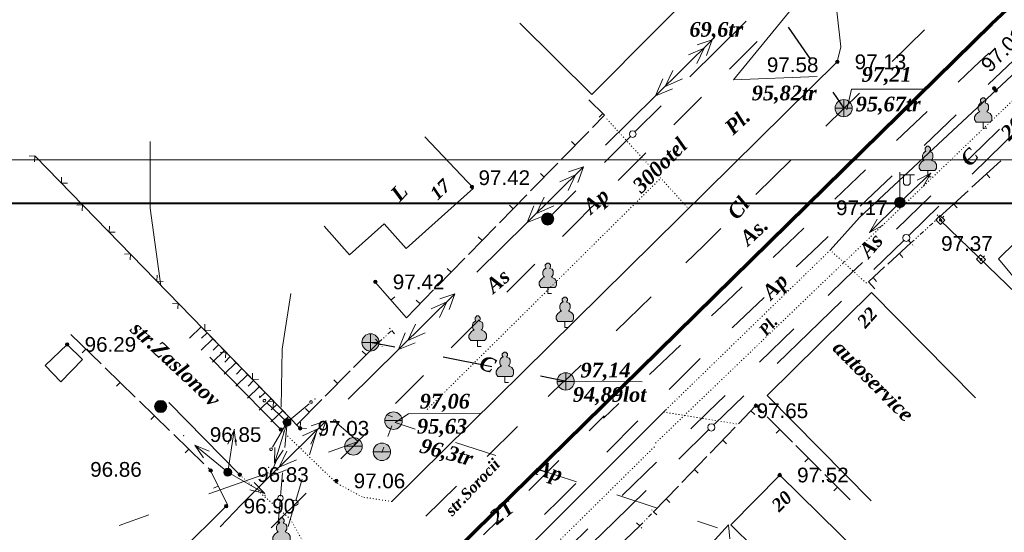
# Model space of a CAD drawing. Header units: millimetres. Extents: x 9396 to 25236, y 15106 to 31102.
# Tile 27 of 256: x 9699 to 9812, y 16078 to 16137. Entities that reach past the tile are written whole.
import ezdxf
from ezdxf.enums import TextEntityAlignment as Align

# ---------------------------------------------------------------- set-up
doc = ezdxf.new("R2010")
doc.units = ezdxf.units.MM
for name, pattern in [('DIVIDE', [1.25, 0.5, -0.25, 0, -0.25, 0, -0.25]), ('DOT', [0.25, 0, -0.25]), ('HIDDEN', [0.375, 0.25, -0.125])]:
    doc.linetypes.add(name, pattern=pattern)
for name, color, linetype, lineweight, true_color in [('1001010', 7, 'Continuous', 9, 0x000000), ('10010212', 7, 'Continuous', 9, 0x000000), ('1060000', 7, 'Continuous', 9, 0x000000), ('1070000', 7, 'DOT', 9, 0x000000), ('2030003', 7, 'Continuous', 9, 0x000000), ('2030012', 7, 'Continuous', 9, 0x000000), ('2030023', 7, 'Continuous', 9, 0x000000), ('21100200', 7, 'HIDDEN', 0, 0x800080), ('3000105', 7, 'DIVIDE', 9, 0x000000), ('3000113', 7, 'Continuous', 9, 0x000000), ('3000130', 7, 'Continuous', 9, 0x000000), ('3000220', 7, 'Continuous', 9, 0x000000), ('3000260', 7, 'Continuous', 9, 0x000000), ('4000210', 7, 'Continuous', 9, 0x000000), ('5010210', 7, 'Continuous', 20, 0x008000), ('5010320', 7, 'Continuous', 20, 0x800000), ('5010420', 7, 'Continuous', 9, 0x000000), ('5010430', 7, 'Continuous', 9, 0x000000), ('6011210', 1, 'Continuous', 9, 0xff0000), ('6011300', 1, 'Continuous', 20, 0xff0000), ('7010120', 7, 'Continuous', 9, 0x000080), ('9010110', 7, 'Continuous', 9, 0x000000), ('9010120', 7, 'Continuous', 20, 0x000000)]:
    doc.layers.add(name, color=color, linetype=linetype, lineweight=lineweight, true_color=true_color)
for name, color, linetype, lineweight in [('sapca', 7, 'Continuous', 40), ('strihovca', 213, 'Continuous', 13), ('Канализация', 1, 'Continuous', 70)]:
    doc.layers.add(name, color=color, linetype=linetype, lineweight=lineweight)
doc.styles.add('1', font='timesbi.ttf', dxfattribs={"height": 0.00127})
doc.styles.add('10', font='timesbi.ttf', dxfattribs={"height": 0.001481})
doc.styles.add('12', font='timesbi.ttf', dxfattribs={"height": 0.001693})
doc.styles.add('13', font='timesbi.ttf', dxfattribs={"height": 0.001693})
doc.styles.add('14', font='timesbi.ttf', dxfattribs={"height": 0.001693})
doc.styles.add('2', font='timesbi.ttf', dxfattribs={"height": 0.001693})
doc.styles.add('3', font='timesbi.ttf', dxfattribs={"height": 0.001693})
doc.styles.add('9', font='timesbi.ttf', dxfattribs={"height": 0.001693})
doc.styles.add('F2', font='arial.ttf', dxfattribs={"height": 0.001693})

# ---------------------------------------------------------------- blocks, each defined once
blk = doc.blocks.new('SYMBOL21100200')
at = {"true_color": 0x800080}
h = blk.add_hatch(color=216, dxfattribs=at)
edge = h.paths.add_edge_path()
edge.add_arc((0, 0), 0.1, 0, 360)
at = {"color": 216, "linetype": 'Continuous', "lineweight": 0, "true_color": 0x800080}
blk.add_circle((0, 0), 0.1, dxfattribs=at)
blk = doc.blocks.new('SYMBOL5010420')
at = {"true_color": 0xffffff}
h = blk.add_hatch(color=7, dxfattribs=at)
edge = h.paths.add_edge_path()
edge.add_arc((0, 0), 0.5, 0, 360)
at = {"color": 18, "linetype": 'Continuous', "lineweight": 9, "true_color": 0x000000, "flags": 128}
blk.add_lwpolyline([(-0.5, 0), (0.5, 0)], dxfattribs=at)
at = {"color": 18, "linetype": 'Continuous', "lineweight": 9, "true_color": 0x000000}
blk.add_circle((0, 0), 0.5, dxfattribs=at)
blk = doc.blocks.new('SYMBOL2030012')
at = {"true_color": 0xffffff}
h = blk.add_hatch(color=7, dxfattribs=at)
edge = h.paths.add_edge_path()
edge.add_arc((0, 0), 0.225, 0, 360)
at = {"true_color": 0x000000}
h = blk.add_hatch(color=18, dxfattribs=at)
edge = h.paths.add_edge_path()
edge.add_arc((0, 0), 0.05, 0, 360)
at = {"color": 18, "linetype": 'Continuous', "lineweight": 0, "true_color": 0x000000}
for radius in [0.225, 0.05]:
    blk.add_circle((0, 0), radius, dxfattribs=at)
blk = doc.blocks.new('SYMBOL5010430')
at = {"true_color": 0xffffff}
h = blk.add_hatch(color=7, dxfattribs=at)
edge = h.paths.add_edge_path()
edge.add_arc((0, 0), 0.495, 0, 360)
at = {"color": 18, "linetype": 'Continuous', "lineweight": 0, "true_color": 0x000000, "flags": 128}
for points in [[(-0.495, 0), (0.495, 0)], [(0, -0.495), (0, 0.495)]]:
    blk.add_lwpolyline(points, dxfattribs=at)
at = {"color": 18, "linetype": 'Continuous', "lineweight": 0, "true_color": 0x000000}
blk.add_circle((0, 0), 0.495, dxfattribs=at)
blk = doc.blocks.new('SYMBOL4000210')
at = {"true_color": 0xffffff}
blk.add_hatch(color=7, dxfattribs=at).paths.add_polyline_path([(0.05, 1.75), (-0.05, 1.75), (-0.15, 1.65), (-0.15, 1.55), (-0.1, 1.45), (-0.15, 1.45), (-0.25, 1.35), (-0.3, 1.25), (-0.3, 1.1), (-0.25, 1), (-0.2, 0.95), (-0.3, 0.9), (-0.35, 0.85), (-0.4, 0.8), (-0.5, 0.65), (-0.5, 0.5), (-0.4, 0.35), (-0.3, 0.35), (-0.1, 0.35), (0, 0.35), (0.15, 0.35), (0.4, 0.35), (0.45, 0.4), (0.5, 0.5), (0.5, 0.7), (0.4, 0.85), (0.2, 0.95), (0.25, 1), (0.3, 1.1), (0.3, 1.3), (0.25, 1.4), (0.1, 1.45), (0.15, 1.55), (0.15, 1.65)])
at = {"color": 18, "linetype": 'Continuous', "lineweight": 0, "true_color": 0x000000, "flags": 128}
blk.add_lwpolyline([(0.05, 1.75), (-0.05, 1.75), (-0.15, 1.65), (-0.15, 1.55), (-0.1, 1.45), (-0.15, 1.45), (-0.25, 1.35), (-0.3, 1.25), (-0.3, 1.1), (-0.25, 1), (-0.2, 0.95), (-0.3, 0.9), (-0.35, 0.85), (-0.4, 0.8), (-0.5, 0.65), (-0.5, 0.5), (-0.4, 0.35), (-0.3, 0.35), (-0.1, 0.35), (0, 0.35), (0.15, 0.35), (0.4, 0.35), (0.45, 0.4), (0.5, 0.5), (0.5, 0.7), (0.4, 0.85), (0.2, 0.95), (0.25, 1), (0.3, 1.1), (0.3, 1.3), (0.25, 1.4), (0.1, 1.45), (0.15, 1.55), (0.15, 1.65), (0.05, 1.75)], close=True, dxfattribs=at)
blk.add_lwpolyline([(0, 0.35), (0, 0), (0.2, 0)], dxfattribs=at)
blk = doc.blocks.new('SYMBOL2030003')
at = {"true_color": 0xffffff}
h = blk.add_hatch(color=7, dxfattribs=at)
edge = h.paths.add_edge_path()
edge.add_arc((0, 0), 0.3, 0, 360)
at = {"true_color": 0x000000}
h = blk.add_hatch(color=18, dxfattribs=at)
edge = h.paths.add_edge_path()
edge.add_arc((0, 0), 0.1, 0, 360)
at = {"color": 18, "linetype": 'Continuous', "lineweight": 0, "true_color": 0x000000, "flags": 128}
for points in [[(0, 0.3), (0, 1.75)], [(0, 1.6), (0.85, 1.6)], [(0.2, 1.6), (0.2, 1.1), (0.3, 1), (0.5, 1), (0.6, 1.1), (0.6, 1.6)]]:
    blk.add_lwpolyline(points, dxfattribs=at)
at = {"color": 18, "linetype": 'Continuous', "lineweight": 0, "true_color": 0x000000}
for radius in [0.3, 0.1]:
    blk.add_circle((0, 0), radius, dxfattribs=at)
blk = doc.blocks.new('SYMBOL2030023')
at = {"true_color": 0xffffff}
h = blk.add_hatch(color=7, dxfattribs=at)
edge = h.paths.add_edge_path()
edge.add_arc((0, 0), 0.35, 0, 360)
at = {"color": 18, "linetype": 'Continuous', "lineweight": 0, "true_color": 0x000000}
blk.add_circle((0, 0), 0.35, dxfattribs=at)

msp = doc.modelspace()

# ---------------------------------------------------------------- linework, layer by layer
at = {"layer": '1001010', "color": 253}
for points in [[(9787.21, 16150.36, 14.36), (9764.95, 16127.91, 14.36), (9756.67, 16136.13, 14.36)], [(9745.75, 16123.07, 10.44), (9751.33, 16117.15, 0), (9743.59, 16110.24, 0), (9741.09, 16113.05, 0), (9737.1, 16109.5, 0), (9734.18, 16112.78, 0)], [(9816.52, 16108.12, 154.65), (9814.25, 16105.9, 154.65), (9811.62, 16109.03, 154.65), (9813.64, 16110.99, 154.65)], [(9808.98, 16093.06, 0), (9797.05, 16105.15, 0), (9785.07, 16093.33, 0), (9797, 16081.24, 0)], [(9703.95, 16094.89, 0), (9702.15, 16096.77, 0), (9704.67, 16099.21, 0)], [(9704.67, 16099.21, 0), (9706.42, 16097.48, 0), (9703.95, 16094.89, 0)], [(9795.64, 16075.23, 1.98), (9786.51, 16084.19, 1.98), (9780.89, 16078.46, 1.98), (9783.61, 16075.8, 1.98), (9780.23, 16072.35, 1.98), (9786.64, 16066.06, 1.98)], [(9780.48, 16072.36, 44.6), (9777.52, 16075.06, 154.65), (9780.62, 16078.46, 154.65), (9780.8, 16076.86, 154.65)]]:
    msp.add_polyline3d(points, dxfattribs=at)
at = {"layer": '10010212', "color": 253}
for p, q in [((9720.07, 16101.24), (9718.71, 16099.91)), ((9720.07, 16101.24), (9718.71, 16099.91)), ((9719.73, 16101.58), (9721.07, 16100.21)), ((9720.74, 16100.55), (9720.09, 16099.92)), ((9721.07, 16100.21), (9722.41, 16098.83)), ((9721.41, 16099.86), (9720.05, 16098.54)), ((9721.41, 16099.86), (9720.05, 16098.54)), ((9722.08, 16099.18), (9721.43, 16098.55)), ((9722.41, 16098.83), (9723.75, 16097.46)), ((9722.74, 16098.49), (9721.38, 16097.16)), ((9722.74, 16098.49), (9721.38, 16097.16)), ((9723.41, 16097.8), (9722.77, 16097.17)), ((9724.08, 16097.11), (9722.72, 16095.79)), ((9724.08, 16097.11), (9722.72, 16095.79)), ((9723.75, 16097.46), (9725.09, 16096.08)), ((9725.42, 16095.74), (9724.06, 16094.41)), ((9725.42, 16095.74), (9724.06, 16094.41)), ((9724.75, 16096.43), (9724.11, 16095.8)), ((9725.09, 16096.08), (9726.43, 16094.71)), ((9726.76, 16094.36), (9725.4, 16093.04)), ((9726.76, 16094.36), (9725.4, 16093.04)), ((9726.09, 16095.05), (9725.45, 16094.42)), ((9726.43, 16094.71), (9727.76, 16093.33)), ((9727.43, 16093.68), (9726.78, 16093.05)), ((9727.76, 16093.33), (9729.1, 16091.96)), ((9728.1, 16092.99), (9726.74, 16091.66)), ((9728.1, 16092.99), (9726.74, 16091.66)), ((9728.77, 16092.3), (9728.12, 16091.67)), ((9729.44, 16091.61), (9728.08, 16090.29)), ((9729.44, 16091.61), (9728.08, 16090.29)), ((9729.1, 16091.96), (9730.44, 16090.58)), ((9730.11, 16090.93), (9729.46, 16090.3))]:
    msp.add_line(p, q, dxfattribs=at)
at = {"layer": '1060000', "color": 253}
for p, q in [((9795.68, 16113.79, 0.95), (9852.98, 16167.32, 3.7)), ((9792.32, 16110.04, 6.44), (9795.68, 16113.79, 0.95)), ((9729.23, 16089.41), (9721.07, 16097.74)), ((9761.69, 16094.94), (9770.71, 16094.9, 3.95)), ((9716.36, 16092.53), (9724.49, 16084.23)), ((9733.77, 16052.01), (9773.38, 16091.64, 1.9))]:
    msp.add_line(p, q, dxfattribs=at)
for points in [[(9741.97, 16081.14, 0), (9793.12, 16131.68, 0), (9793.52, 16133.4, 0), (9793.06, 16137.5, 0), (9791.58, 16141.4, 0), (9790.52, 16143.4, 0), (9787.07, 16150.22, 0)], [(9788.85, 16138.98, 160.16), (9781.21, 16129.61, 160.16), (9790.82, 16129.99, 160.16)], [(9794.23, 16126.16, 34.03), (9794.74, 16128.53, 76.48), (9803.39, 16128.53, 76.48)], [(9715.44, 16105.94, 0), (9714.19, 16114.85, 0), (9714.19, 16122.51, 0)], [(9729.25, 16092, 0), (9729.38, 16098.66, 0), (9730.38, 16105.06, 0)], [(9742.34, 16090.21, 57.37), (9743.86, 16091.22, 57.37), (9752.26, 16091.31, 57.37)]]:
    msp.add_polyline3d(points, dxfattribs=at)
at = {"layer": '1070000', "color": 253}
for p, q in [((9772.25, 16087.86, 50.99), (9817.87, 16131.65, 69.02)), ((9766.64, 16125.12, 28.72), (9776.04, 16114.8, 28.72)), ((9746.02, 16091.73, 64.84), (9772.84, 16118.31, 64.84)), ((9796.46, 16106.24, 2.67), (9792.32, 16110.04, 1.34)), ((9739.16, 16054.92, 138.05), (9772.19, 16087.5))]:
    msp.add_line(p, q, dxfattribs=at)
for points in [[(9792.32, 16110.04, 1.34), (9773.17, 16091.43, 1.9), (9781.77, 16090.03, 1.67)], [(9741.97, 16081.14, 0), (9738.56, 16081.67, 0), (9735.6, 16083.27, 0), (9729.23, 16089.41, 0)], [(9724.49, 16084.23, 0), (9730.31, 16079.13, 0), (9732.09, 16075.95, 0), (9732.89, 16072.18, 0)]]:
    msp.add_polyline3d(points, dxfattribs=at)
at = {"layer": '3000105', "color": 253}
for p, q in [((9801.58, 16110.86, 42.65), (9804.83, 16113.83, 42.65)), ((9805.16, 16113.46, 42.65), (9804.42, 16114.27, 42.65)), ((9801.24, 16111.23, 42.65), (9801.98, 16110.41, 42.65)), ((9742.28, 16100.43, 57.37), (9741.55, 16101.24, 57.37)), ((9740.44, 16099.43, 57.37), (9741.95, 16100.8, 57.37)), ((9740.1, 16099.8, 57.37), (9740.84, 16098.98, 57.37)), ((9770.43, 16078.34, 1.12), (9772.03, 16079.96, 5.34)), ((9772.38, 16079.61, 3.23), (9771.6, 16080.38, 3.23)), ((9770.07, 16078.69, 3.23), (9770.86, 16077.92, 3.23))]:
    msp.add_line(p, q, dxfattribs=at)
at = {"layer": '3000113', "color": 253}
msp.add_line((9706.11, 16063.94), (9723.09, 16080.76), dxfattribs=at)
at = {"layer": '3000130', "color": 253}
for p, q in [((9804.95, 16113.5, 145.65), (9818.99, 16099.89, 27.84)), ((9805.37, 16113.93, 86.75), (9805.19, 16113.75, 86.75)), ((9810.04, 16109.4, 86.75), (9809.87, 16109.22, 86.75))]:
    msp.add_line(p, q, dxfattribs=at)
for points in [[(9804.43, 16113.51, 86.75), (9804.98, 16112.98, 86.75), (9805.47, 16113.49, 86.75), (9804.92, 16114.02, 86.75), (9804.43, 16113.51, 86.75)], [(9804.95, 16113.4, 86.75), (9805, 16113.41, 86.75), (9805.04, 16113.45, 86.75), (9805.05, 16113.5, 86.75), (9805.04, 16113.55, 86.75), (9805, 16113.59, 86.75), (9804.95, 16113.6, 86.75), (9804.9, 16113.59, 86.75), (9804.86, 16113.55, 86.75), (9804.85, 16113.5, 86.75), (9804.86, 16113.45, 86.75), (9804.9, 16113.41, 86.75), (9804.95, 16113.4, 86.75)], [(9809.11, 16108.98, 86.75), (9809.65, 16108.45, 86.75), (9810.14, 16108.96, 86.75), (9809.59, 16109.48, 86.75), (9809.11, 16108.98, 86.75)], [(9809.62, 16108.86, 86.75), (9809.68, 16108.88, 86.75), (9809.71, 16108.92, 86.75), (9809.73, 16108.97, 86.75), (9809.71, 16109.02, 86.75), (9809.68, 16109.06, 86.75), (9809.62, 16109.07, 86.75), (9809.57, 16109.06, 86.75), (9809.53, 16109.02, 86.75), (9809.52, 16108.97, 86.75), (9809.53, 16108.92, 86.75), (9809.57, 16108.88, 86.75), (9809.62, 16108.86, 86.75)]]:
    msp.add_polyline3d(points, close=True, dxfattribs=at)
at = {"layer": '3000220', "color": 253}
for p, q in [((9766.2, 16125.73, 28.72), (9765.78, 16125.3, 28.72)), ((9761.44, 16120.49, 28.72), (9764.58, 16123.69, 28.72)), ((9763.01, 16122.09, 28.72), (9762.58, 16122.51, 28.72)), ((9811.9, 16120.3, 2.67), (9808.59, 16117.27, 2.67)), ((9757.88, 16116.84, 28.72), (9761.02, 16120.05, 28.72)), ((9759.45, 16118.44, 28.72), (9759.02, 16118.86, 28.72)), ((9810.25, 16118.79, 2.67), (9810.65, 16118.34, 2.67)), ((9754.32, 16113.19, 28.72), (9757.45, 16116.4, 28.72)), ((9808.14, 16116.86, 2.67), (9804.83, 16113.83, 2.67)), ((9755.89, 16114.8, 28.72), (9755.46, 16115.22, 28.72)), ((9806.48, 16115.34, 2.67), (9806.89, 16114.9, 2.67)), ((9750.75, 16109.54, 28.72), (9753.89, 16112.75, 28.72)), ((9752.32, 16111.15, 28.72), (9751.89, 16111.57, 28.72)), ((9801.58, 16110.86, 2.67), (9798.92, 16108.43, 2.67)), ((9747.19, 16105.9, 28.72), (9750.33, 16109.11, 28.72)), ((9800.25, 16109.65, 2.67), (9800.66, 16109.2, 2.67)), ((9748.76, 16107.5, 28.72), (9748.33, 16107.92, 28.72)), ((9797.23, 16106.89, 2.67), (9797.64, 16106.44, 2.67)), ((9740.07, 16106.31, 28.72), (9743.63, 16102.25, 28.72)), ((9741.85, 16104.28, 28.72), (9742.3, 16104.68, 28.72)), ((9743.63, 16102.25, 28.72), (9746.76, 16105.46, 28.72)), ((9745.2, 16103.86, 28.72), (9744.77, 16104.28, 28.72)), ((9708.56, 16096.98), (9705.1, 16100.35)), ((9737.56, 16096.54, 57.37), (9740.43, 16099.43, 57.37)), ((9706.83, 16098.67), (9706.41, 16098.24)), ((9739, 16097.99, 57.37), (9738.57, 16098.41, 57.37)), ((9712.5, 16093.15), (9709.03, 16096.52)), ((9734.3, 16093.26, 57.37), (9737.17, 16096.15, 57.37)), ((9710.77, 16094.83), (9710.35, 16094.4)), ((9735.74, 16094.7, 57.37), (9735.31, 16095.12, 57.37)), ((9716.44, 16089.31), (9712.97, 16092.69)), ((9731.04, 16089.97, 57.37), (9733.91, 16092.86, 57.37)), ((9714.7, 16091), (9714.29, 16090.57)), ((9732.47, 16091.42, 57.37), (9732.05, 16091.84, 57.37)), ((9783.21, 16091.58, 7.67), (9783.65, 16091.16, 7.67)), ((9787.98, 16087.97, 7.67), (9785.06, 16090.89, 7.67)), ((9720.37, 16085.48), (9716.91, 16088.85)), ((9781.39, 16089.68, 7.67), (9778.53, 16086.71, 7.67)), ((9786.52, 16089.43, 7.67), (9786.09, 16089.01, 7.67)), ((9779.96, 16088.2, 7.67), (9780.39, 16087.78, 7.67)), ((9791.29, 16084.66, 7.67), (9788.38, 16087.58, 7.67)), ((9718.64, 16087.17), (9718.22, 16086.74)), ((9778.14, 16086.31, 7.67), (9775.28, 16083.34, 7.67)), ((9789.83, 16086.12, 7.67), (9789.41, 16085.69, 7.67)), ((9776.71, 16084.82, 7.67), (9777.14, 16084.41, 7.67)), ((9794.61, 16081.35, 7.67), (9791.69, 16084.26, 7.67)), ((9722.03, 16082.93), (9721.49, 16082.67)), ((9774.89, 16082.93, 7.67), (9772.02, 16079.96, 7.67)), ((9793.15, 16082.8, 7.67), (9792.73, 16082.38, 7.67)), ((9773.46, 16081.45, 7.67), (9773.89, 16081.03, 7.67)), ((9770.43, 16078.34, 5.34), (9766.65, 16074.75, 5.34))]:
    msp.add_line(p, q, dxfattribs=at)
for points in [[(9765.01, 16124.13, 28.72), (9766.39, 16125.55, 28.72), (9764.59, 16127.3, 28.72)], [(9798.56, 16108.1, 2.67), (9796.71, 16106.41, 2.67), (9797.45, 16105.6, 2.67)], [(9784.66, 16091.29, 7.67), (9783.78, 16092.17, 7.67), (9781.78, 16090.09, 7.67)], [(9723.09, 16080.76, 0), (9721.15, 16084.72, 0), (9720.85, 16085.02, 0)]]:
    msp.add_polyline3d(points, dxfattribs=at)
at = {"layer": '3000260', "color": 253}
msp.add_line((9731.45, 16089.55), (9701, 16120.82), dxfattribs=at)
for points in [[(9700.92, 16120.19, 0), (9700.96, 16120.87, 0), (9700.3, 16120.83, 0)], [(9704.72, 16117.72, 0), (9704.01, 16117.73, 0), (9704.03, 16118.43, 0)], [(9706.4, 16114.56, 0), (9706.44, 16115.23, 0), (9705.78, 16115.19, 0)], [(9710.2, 16112.09, 0), (9709.5, 16112.1, 0), (9709.52, 16112.79, 0)], [(9711.89, 16108.92, 0), (9711.93, 16109.6, 0), (9711.27, 16109.56, 0)], [(9715.69, 16106.45, 0), (9714.98, 16106.46, 0), (9715, 16107.16, 0)], [(9717.37, 16103.29, 0), (9717.42, 16103.96, 0), (9716.76, 16103.92, 0)], [(9721.17, 16100.82, 0), (9720.47, 16100.83, 0), (9720.49, 16101.52, 0)], [(9722.86, 16097.65, 0), (9722.9, 16098.33, 0), (9722.24, 16098.29, 0)], [(9726.66, 16095.18, 0), (9725.95, 16095.19, 0), (9725.97, 16095.89, 0)], [(9728.34, 16092.02, 0), (9728.39, 16092.69, 0), (9727.73, 16092.65, 0)], [(9732.15, 16089.55, 0), (9731.44, 16089.56, 0), (9731.46, 16090.25, 0)]]:
    msp.add_polyline3d(points, dxfattribs=at)
at = {"layer": '5010210'}
for p, q in [((9780.74, 16130.83, 68.21), (9783.93, 16134.03, 68.21)), ((9810.45, 16129.06, 69.38), (9814.12, 16132.55, 69.38)), ((9777.54, 16127.63, 68.21), (9775.94, 16126.03, 68.21)), ((9775.94, 16126.03, 68.21), (9774.35, 16124.43, 68.21)), ((9806.77, 16125.57, 69.38), (9804.93, 16123.82, 69.38)), ((9804.93, 16123.82, 69.38), (9803.1, 16122.07, 69.38)), ((9767.96, 16118.03, 68.21), (9771.15, 16121.23, 68.21)), ((9795.75, 16115.09, 69.38), (9799.42, 16118.58, 69.38)), ((9764.76, 16114.83, 68.21), (9763.17, 16113.22, 68.21)), ((9763.17, 16113.22, 68.21), (9761.57, 16111.62, 68.21)), ((9792.07, 16111.59, 69.38), (9790.23, 16109.85, 69.38)), ((9790.23, 16109.85, 69.38), (9788.4, 16108.1, 69.38)), ((9755.18, 16105.22, 68.21), (9758.37, 16108.42, 68.21)), ((9781.05, 16101.11, 69.38), (9784.72, 16104.61, 69.38)), ((9751.99, 16102.02, 68.21), (9750.39, 16100.42, 68.21)), ((9750.39, 16100.42, 68.21), (9748.79, 16098.82, 68.21)), ((9777.39, 16097.6, 69.38), (9775.6, 16095.81, 69.38)), ((9742.4, 16092.42, 68.21), (9745.6, 16095.62, 68.21)), ((9775.6, 16095.81, 69.38), (9773.81, 16094.01, 69.38)), ((9741.43, 16091.11, 63.15), (9742.04, 16090.88, 63.15)), ((9741.5, 16088.61, 63.15), (9741.96, 16089.84, 63.15)), ((9744.65, 16089.45, 63.15), (9742.34, 16090.21, 63.15)), ((9766.65, 16086.82, 69.38), (9770.23, 16090.42, 69.38)), ((9739.21, 16089.21, 68.21), (9737.61, 16087.61, 68.21)), ((9734.68, 16086.83), (9738.11, 16088.03)), ((9738.11, 16088.03), (9736.11, 16086.05)), ((9749.28, 16087.94, 63.15), (9753.91, 16086.43, 63.15)), ((9741.04, 16087.39, 63.15), (9740.82, 16086.78, 63.15)), ((9727.81, 16084.43), (9720.94, 16082.02)), ((9760.85, 16084.17, 63.15), (9758.54, 16084.92, 63.15)), ((9763.16, 16083.41, 63.15), (9760.85, 16084.17, 63.15)), ((9763.08, 16083.23, 69.38), (9761.29, 16081.43, 69.38)), ((9728.1, 16078.12), (9732.11, 16082.09)), ((9767.79, 16081.9, 63.15), (9772.42, 16080.39, 63.15)), ((9761.29, 16081.43, 69.38), (9759.5, 16079.64, 69.38)), ((9710.64, 16078.41), (9714.07, 16079.61)), ((9779.36, 16078.13, 63.15), (9777.05, 16078.89, 63.15))]:
    msp.add_line(p, q, dxfattribs=at)
at = {"layer": '5010320', "lineweight": 30}
for p, q in [((9790.07, 16131.93, 97.68), (9787.53, 16135.65, 97.68)), ((9803.15, 16135.37, 195.36), (9799.41, 16131.72, 195.36)), ((9792.6, 16128.21, 97.68), (9793.86, 16126.36, 97.68)), ((9793.81, 16126.24, 195.36), (9795.68, 16128.07, 195.36)), ((9791.8, 16124.28, 195.36), (9793.81, 16126.24, 195.36)), ((9811.76, 16123.95, 51.46), (9809.79, 16122.03, 51.46)), ((9809.79, 16122.03, 51.46), (9807.82, 16120.12, 51.46)), ((9787.79, 16120.36, 195.36), (9783.77, 16116.44, 195.36)), ((9799.94, 16112.46, 51.46), (9803.88, 16116.29, 51.46)), ((9777.75, 16110.55, 195.36), (9779.76, 16112.52, 195.36)), ((9775.74, 16108.59, 195.36), (9777.75, 16110.55, 195.36)), ((9796, 16108.63, 51.46), (9794.03, 16106.72, 51.46)), ((9794.03, 16106.72, 51.46), (9792.06, 16104.81, 51.46)), ((9771.73, 16104.67, 195.36), (9767.71, 16100.75, 195.36)), ((9784.18, 16097.15, 51.46), (9788.12, 16100.98, 51.46)), ((9742.3, 16098.87, 195.36), (9739.51, 16099.43, 195.36)), ((9747.87, 16097.76, 195.36), (9753.45, 16096.65, 195.36)), ((9761.69, 16094.86, 195.36), (9763.7, 16096.82, 195.36)), ((9761.82, 16094.99, 195.36), (9759.03, 16095.54, 195.36)), ((9761.69, 16094.95), (9759.93, 16093.23)), ((9780.24, 16093.32, 51.46), (9778.27, 16091.41, 51.46)), ((9778.27, 16091.41, 51.46), (9776.3, 16089.49, 51.46)), ((9752.9, 16086.34), (9756.41, 16089.78)), ((9768.42, 16081.84, 51.46), (9772.36, 16085.67, 51.46)), ((9749.38, 16082.9), (9747.62, 16081.17)), ((9747.62, 16081.17), (9745.86, 16079.45)), ((9764.48, 16078.01, 51.46), (9762.51, 16076.1, 51.46))]:
    msp.add_line(p, q, dxfattribs=at)
at = {"layer": '6011210'}
for p, q in [((9800.31, 16115.51, 4.99), (9803.87, 16118.88, 4.99)), ((9800.31, 16115.51), (9796.84, 16112.05)), ((9729.93, 16090.25), (9728.5, 16085.56)), ((9723.12, 16084.51), (9723.86, 16089.35)), ((9723.12, 16084.51), (9719.35, 16087.63)), ((9723.12, 16084.51), (9727.37, 16082.07))]:
    msp.add_line(p, q, dxfattribs=at)
for points in [[(9802.29, 16118.07, 4.99), (9803.87, 16118.88, 4.99), (9803.87, 16118.88, 4.99), (9802.98, 16117.34, 4.99)], [(9798.39, 16112.9, 0), (9796.84, 16112.05, 0), (9796.84, 16112.05, 0), (9797.69, 16113.61, 0)], [(9723.11, 16087.75, 0), (9723.86, 16089.35, 0), (9723.86, 16089.35, 0), (9724.1, 16087.6, 0)], [(9720.34, 16086.17, 0), (9719.35, 16087.63, 0), (9719.35, 16087.63, 0), (9720.98, 16086.94, 0)], [(9729.48, 16087.05, 0), (9728.5, 16085.56, 0), (9728.5, 16085.56, 0), (9728.52, 16087.34, 0)], [(9726.15, 16083.35, 0), (9727.37, 16082.07, 0), (9727.37, 16082.07, 0), (9725.65, 16082.48, 0)]]:
    msp.add_polyline3d(points, dxfattribs=at)
for p in [(9718.05, 16088.71), (9723.87, 16089.41), (9727.83, 16085.07), (9728.79, 16084.78), (9727.38, 16081.86)]:
    msp.add_point(p, dxfattribs=at)
at = {"layer": '6011300'}
for p, q in [((9772.26, 16127.78), (9778.75, 16134.19)), ((9772.26, 16127.78), (9773.07, 16129.71)), ((9772.26, 16127.78), (9774.2, 16128.57)), ((9766.5, 16122.09), (9772.26, 16127.78)), ((9757.49, 16113.2), (9763.97, 16119.6)), ((9757.49, 16113.2), (9758.29, 16115.12)), ((9757.49, 16113.2), (9759.42, 16113.98)), ((9751.72, 16107.5), (9757.49, 16113.2)), ((9742.71, 16098.61), (9749.19, 16105.01)), ((9742.71, 16098.61), (9743.51, 16100.53)), ((9742.71, 16098.61), (9744.64, 16099.39)), ((9736.94, 16092.91), (9742.71, 16098.61)), ((9727.93, 16084.02), (9734.42, 16090.42)), ((9727.93, 16084.02), (9728.74, 16085.94)), ((9727.93, 16084.02), (9729.86, 16084.8))]:
    msp.add_line(p, q, dxfattribs=at)
for points in [[(9777.04, 16133.62, 0), (9778.75, 16134.19, 0), (9778.09, 16132.41, 0)], [(9776.03, 16132.48, 0), (9777.82, 16133.26, 0), (9777.01, 16131.49, 0)], [(9773.35, 16128.85, 0), (9774.22, 16130.7, 0), (9773.35, 16128.85, 0), (9775.35, 16129.71, 0)], [(9762.26, 16119.03, 0), (9763.97, 16119.6, 0), (9763.31, 16117.82, 0)], [(9761.25, 16117.89, 0), (9763.04, 16118.68, 0), (9762.23, 16116.9, 0)], [(9758.57, 16114.26, 0), (9759.45, 16116.11, 0), (9758.57, 16114.26, 0), (9760.57, 16115.12, 0)], [(9747.48, 16104.44, 0), (9749.19, 16105.01, 0), (9748.53, 16103.23, 0)], [(9746.47, 16103.3, 0), (9748.26, 16104.09, 0), (9747.45, 16102.31, 0)], [(9743.79, 16099.67, 0), (9744.67, 16101.52, 0), (9743.79, 16099.67, 0), (9745.79, 16100.53, 0)], [(9732.7, 16089.85, 0), (9734.42, 16090.42, 0), (9733.75, 16088.64, 0)], [(9731.69, 16088.71, 0), (9733.48, 16089.5, 0), (9732.67, 16087.72, 0)], [(9729.01, 16085.08, 0), (9729.89, 16086.93, 0), (9729.01, 16085.08, 0), (9731.01, 16085.94, 0)], [(9722.24, 16078.24, 0), (9724.64, 16080.77, 0), (9727.93, 16084.02, 0)]]:
    msp.add_polyline3d(points, dxfattribs=at)
at = {"layer": '7010120'}
for p, q in [((9810.54, 16132.69, 76.48), (9808.77, 16131.01, 76.48)), ((9808.77, 16131.01, 76.48), (9807, 16129.34, 76.48)), ((9799.91, 16122.62, 76.48), (9803.45, 16125.98, 76.48)), ((9796.37, 16119.26, 76.48), (9794.6, 16117.58, 76.48)), ((9794.6, 16117.58, 76.48), (9792.83, 16115.9, 76.48)), ((9785.74, 16109.19, 76.48), (9789.28, 16112.55, 76.48)), ((9782.2, 16105.83, 76.48), (9780.43, 16104.15, 76.48)), ((9780.43, 16104.15, 76.48), (9778.66, 16102.47, 76.48)), ((9771.57, 16095.76, 76.48), (9775.11, 16099.12, 76.48)), ((9768.03, 16092.4, 76.48), (9766.26, 16090.72, 76.48)), ((9766.34, 16090.98, 49.2), (9764.61, 16089.27, 49.2)), ((9757.69, 16082.43, 49.2), (9761.15, 16085.85, 49.2)), ((9754.23, 16079.01, 49.2), (9752.5, 16077.3, 49.2))]:
    msp.add_line(p, q, dxfattribs=at)
at = {"layer": '9010110', "color": 253}
for p, q in [((9729.93, 16090.25, 5.54), (9727.55, 16092.54, 5.54)), ((9729.93, 16090.25), (9732.45, 16092.38)), ((9729.93, 16090.25), (9728.25, 16087.41)), ((9738.11, 16088.03), (9735.62, 16090.19))]:
    msp.add_line(p, q, dxfattribs=at)
for points in [[(9727.48, 16092.74, 5.54), (9727.46, 16092.82, 5.54), (9727.4, 16092.87, 5.54), (9727.33, 16092.89, 5.54), (9727.25, 16092.87, 5.54), (9727.2, 16092.82, 5.54), (9727.18, 16092.74, 5.54), (9727.2, 16092.67, 5.54), (9727.25, 16092.61, 5.54), (9727.33, 16092.59, 5.54), (9727.4, 16092.61, 5.54), (9727.46, 16092.67, 5.54), (9727.48, 16092.74, 5.54)], [(9732.83, 16092.57, 0), (9732.81, 16092.64, 0), (9732.76, 16092.7, 0), (9732.68, 16092.72, 0), (9732.61, 16092.7, 0), (9732.55, 16092.64, 0), (9732.53, 16092.57, 0), (9732.55, 16092.49, 0), (9732.61, 16092.44, 0), (9732.68, 16092.42, 0), (9732.76, 16092.44, 0), (9732.81, 16092.49, 0), (9732.83, 16092.57, 0)], [(9735.54, 16090.39, 0), (9735.52, 16090.46, 0), (9735.46, 16090.52, 0), (9735.39, 16090.54, 0), (9735.31, 16090.52, 0), (9735.26, 16090.46, 0), (9735.24, 16090.39, 0), (9735.26, 16090.31, 0), (9735.31, 16090.26, 0), (9735.39, 16090.24, 0), (9735.46, 16090.26, 0), (9735.52, 16090.31, 0), (9735.54, 16090.39, 0)], [(9728.24, 16087.15, 0), (9728.22, 16087.23, 0), (9728.17, 16087.28, 0), (9728.09, 16087.3, 0), (9728.02, 16087.28, 0), (9727.96, 16087.23, 0), (9727.94, 16087.15, 0), (9727.96, 16087.08, 0), (9728.02, 16087.02, 0), (9728.09, 16087, 0), (9728.17, 16087.02, 0), (9728.22, 16087.08, 0), (9728.24, 16087.15, 0)]]:
    msp.add_polyline3d(points, close=True, dxfattribs=at)
at = {"layer": '9010110'}
for p in [(9726.8, 16093.25, 5.54), (9733.12, 16092.94)]:
    msp.add_point(p, dxfattribs=at)
at = {"layer": '9010120', "color": 253}
for p, q in [((9782.65, 16136.37, 196.09), (9779.39, 16133.12, 196.09)), ((9779.39, 16133.12, 196.09), (9776.2, 16129.94, 196.09)), ((9769.95, 16123.7, 196.09), (9772.88, 16126.62, 196.09)), ((9815.99, 16125.97), (9812.26, 16122.34)), ((9766.37, 16120.12, 196.09), (9769.36, 16123.11, 196.09)), ((9812.26, 16122.34), (9808.6, 16118.78)), ((9763.11, 16116.87, 196.09), (9759.86, 16113.62, 196.09)), ((9801.43, 16111.81), (9804.79, 16115.08)), ((9797.32, 16107.81), (9800.76, 16111.15)), ((9793.59, 16104.18), (9789.85, 16100.55)), ((9789.85, 16100.55), (9786.2, 16097)), ((9779.03, 16090.03), (9782.39, 16093.29)), ((9729.68, 16087.35), (9729.93, 16090.26)), ((9733.32, 16089.17), (9732.52, 16086.5)), ((9774.92, 16086.03), (9778.35, 16089.37)), ((9729.42, 16084.45), (9729.19, 16081.77)), ((9730.95, 16081.27), (9731.68, 16083.72)), ((9771.19, 16082.4), (9767.45, 16078.77)), ((9729.15, 16081.25), (9728.92, 16078.64)), ((9730.05, 16078.27), (9730.8, 16080.78)), ((9767.45, 16078.77), (9763.79, 16075.21))]:
    msp.add_line(p, q, dxfattribs=at)
for points in [[(9769.62, 16122.99, 196.09), (9769.82, 16123.04, 196.09), (9769.96, 16123.18, 196.09), (9770.01, 16123.37, 196.09), (9769.96, 16123.57, 196.09), (9769.82, 16123.71, 196.09), (9769.62, 16123.76, 196.09), (9769.43, 16123.71, 196.09), (9769.29, 16123.57, 196.09), (9769.24, 16123.37, 196.09), (9769.29, 16123.18, 196.09), (9769.43, 16123.04, 196.09), (9769.62, 16122.99, 196.09)], [(9801.06, 16111.04, 0), (9801.26, 16111.09, 0), (9801.41, 16111.24, 0), (9801.46, 16111.44, 0), (9801.41, 16111.65, 0), (9801.26, 16111.8, 0), (9801.06, 16111.85, 0), (9800.85, 16111.8, 0), (9800.7, 16111.65, 0), (9800.65, 16111.44, 0), (9800.7, 16111.24, 0), (9800.85, 16111.09, 0), (9801.06, 16111.04, 0)], [(9778.65, 16089.25, 0), (9778.86, 16089.31, 0), (9779.01, 16089.46, 0), (9779.06, 16089.66, 0), (9779.01, 16089.87, 0), (9778.86, 16090.02, 0), (9778.65, 16090.07, 0), (9778.45, 16090.02, 0), (9778.3, 16089.87, 0), (9778.24, 16089.66, 0), (9778.3, 16089.46, 0), (9778.45, 16089.31, 0), (9778.65, 16089.25, 0)], [(9729.17, 16081.21, 0), (9729.34, 16081.26, 0), (9729.46, 16081.38, 0), (9729.5, 16081.54, 0), (9729.46, 16081.7, 0), (9729.34, 16081.82, 0), (9729.17, 16081.87, 0), (9729.01, 16081.82, 0), (9728.89, 16081.7, 0), (9728.84, 16081.54, 0), (9728.89, 16081.38, 0), (9729.01, 16081.26, 0), (9729.17, 16081.21, 0)], [(9730.87, 16080.67, 0), (9731.03, 16080.71, 0), (9731.15, 16080.83, 0), (9731.19, 16081, 0), (9731.15, 16081.16, 0), (9731.03, 16081.28, 0), (9730.87, 16081.32, 0), (9730.7, 16081.28, 0), (9730.59, 16081.16, 0), (9730.54, 16081, 0), (9730.59, 16080.83, 0), (9730.7, 16080.71, 0), (9730.87, 16080.67, 0)]]:
    msp.add_polyline3d(points, close=True, dxfattribs=at)
at = {"layer": 'sapca', "elevation": 147.65}
msp.add_lwpolyline([(9526.51, 15828.4), (9921.51, 15828.4), (9921.51, 16115.4), (9526.51, 16115.4)], close=True, dxfattribs=at)
at = {"layer": 'strihovca', "ltscale": 0.5, "elevation": 147.65}
msp.add_lwpolyline([(9506.51, 15823.4), (9926.51, 15823.4), (9926.51, 16120.4), (9506.51, 16120.4)], close=True, dxfattribs=at)
at = {"layer": 'Канализация', "elevation": 53}
msp.add_lwpolyline([(9914.69, 16236.9), (9847.9, 16170.76), (9810.82, 16135.99), (9742.86, 16069.19), (9687.4, 16015.32), (9643.02, 15971.83), (9587.25, 15916.92), (9623.26, 15879.35), (9650.12, 15847.96), (9712.44, 15775.71), (9736.35, 15743.37), (9741.61, 15737.93), (9782.58, 15743.83)], dxfattribs=at)

# ---------------------------------------------------------------- block references
at = {"layer": '2030003', "color": 253, "xscale": 2, "yscale": 2, "zscale": 2}
msp.add_blockref('SYMBOL2030003', (9800.31, 16115.51, 2), dxfattribs=at)
at = {"layer": '2030012', "color": 253, "xscale": 2, "yscale": 2, "zscale": 2}
for p in [(9729.93, 16090.25), (9723.12, 16084.51)]:
    msp.add_blockref('SYMBOL2030012', p, dxfattribs=at)
at = {"layer": '2030023', "color": 253, "xscale": 2, "yscale": 2, "zscale": 2}
for p in [(9759.86, 16113.62, 195.36), (9715.41, 16092.07, 3.23)]:
    msp.add_blockref('SYMBOL2030023', p, dxfattribs=at)
at = {"layer": '21100200', "xscale": 2, "yscale": 2, "zscale": 2}
for p in [(9793.12, 16131.68, 194.26), (9811.14, 16128.64, 194.02), (9751.16, 16117.32, 194.84), (9800.22, 16115.77, 194.34), (9740.07, 16106.39, 194.84), (9704.68, 16099.2, 192.58), (9783.78, 16092.16, 195.3), (9731.44, 16089.56, 194.06), (9729.22, 16089.42, 193.7), (9721.16, 16084.72, 193.72), (9724.5, 16084.24, 193.66), (9786.51, 16084.19, 195.04), (9735.58, 16083.52, 194.12), (9722.94, 16080.62, 193.8)]:
    msp.add_blockref('SYMBOL21100200', p, dxfattribs=at)
at = {"layer": '21100200', "xscale": 2, "yscale": 2, "zscale": 2, "rotation": 351.889362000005}
msp.add_blockref('SYMBOL21100200', (9811.31, 16128.39, 194.22), dxfattribs=at)
at = {"layer": '4000210', "color": 253, "xscale": 2, "yscale": 2, "zscale": 2}
for p in [(9809.89, 16124.05, 4.99), (9803.51, 16118.47, 4.99), (9759.89, 16105.04, 64.84), (9761.84, 16101.15, 64.84), (9751.82, 16098.97, 64.84), (9754.95, 16094.83, 64.84), (9729.3, 16075.76)]:
    msp.add_blockref('SYMBOL4000210', p, dxfattribs=at)
at = {"layer": '5010420', "color": 253, "xscale": 2, "yscale": 2, "zscale": 2}
for p in [(9742.15, 16090.44, 145.63), (9737.56, 16087.49), (9740.82, 16086.86, 145.63)]:
    msp.add_blockref('SYMBOL5010420', p, dxfattribs=at)
at = {"layer": '5010430', "color": 253, "xscale": 2, "yscale": 2, "zscale": 2}
for p in [(9793.86, 16126.35, 97.68), (9739.51, 16099.43, 195.36), (9761.93, 16094.95, 3.95)]:
    msp.add_blockref('SYMBOL5010430', p, dxfattribs=at)

# ---------------------------------------------------------------- texts
at = {"layer": '1001010', "color": 1, "true_color": 0xff0000, "style": '10'}
for s, rotation, p in [('17', 43.9, (9746.7, 16116.24, 0)), ('22', 48.5, (9795.81, 16101.46)), ('20', 44.6, (9785.94, 16080.4, 1.98))]:
    msp.add_text(s, height=1.481, rotation=rotation, dxfattribs=at).set_placement(p, align=Align.MIDDLE_LEFT)
at = {"layer": '1001010', "color": 253, "style": '9'}
for s, height, rotation, p in [('L', 1.69, 46.3, (9742.26, 16116.1, 0)), ('autoservice', 1.693, 314.8, (9793.07, 16099.24))]:
    msp.add_text(s, height=height, rotation=rotation, dxfattribs=at).set_placement(p, align=Align.MIDDLE_LEFT)
at = {"layer": '1060000', "color": 253}
for s, height, rotation, style, p in [('As.', 1.693, 42.6, '2', (9782.32, 16111.06)), ('str.Zaslonov', 1.693, 316.9, '2', (9712.37, 16101.41)), ('str.Sorocii', 1.2697, 46.7, '1', (9748.44, 16079.83))]:
    msp.add_text(s, height=height, rotation=rotation, dxfattribs=dict(at, style=style)).set_placement(p, align=Align.MIDDLE_LEFT)
at = {"layer": '1070000', "color": 253}
for s, height, rotation, style, p in [('Pl.', 1.693, 42.5, '2', (9780.58, 16123.8, 0)), ('As', 1.693, 49.2, '2', (9796.1, 16109.55, 12.11)), ('As', 1.693, 40.6, '2', (9753.09, 16105.62, 0)), ('Pl.', 1.27, 48.7, '1', (9784.47, 16100.52, 0))]:
    msp.add_text(s, height=height, rotation=rotation, dxfattribs=dict(at, style=style)).set_placement(p, align=Align.MIDDLE_LEFT)
at = {"layer": '21100200', "color": 253, "style": 'F2'}
msp.add_text('97.01', height=1.693, rotation=45.5, dxfattribs=at).set_placement((9810.06, 16130.94), align=Align.MIDDLE_LEFT)
for s, p in [('97.58', (9785.04, 16131.34)), ('97.13', (9795.12, 16131.68, 194.26)), ('97.42', (9751.92, 16118.36)), ('97.17', (9792.98, 16114.91)), ('97.37', (9805.05, 16110.8)), ('97.42', (9742.07, 16106.39, 194.84)), ('96.29', (9706.68, 16099.2, 192.58)), ('97.65', (9783.86, 16091.58, 12.1)), ('97.03', (9733.44, 16089.56, 194.06)), ('96.85', (9721.06, 16088.84, 193.7)), ('96.86', (9707.32, 16084.84, 193.72)), ('96.83', (9726.5, 16084.24, 193.66)), ('97.06', (9737.58, 16083.52, 194.12)), ('97.52', (9788.51, 16084.19, 195.04)), ('96.90', (9724.94, 16080.62, 193.8))]:
    msp.add_text(s, height=1.693, dxfattribs=at).set_placement(p, align=Align.MIDDLE_LEFT)
at = {"layer": '5010210', "color": 253}
for s, rotation, style, p in [('300otel', 45.1, '2', (9770.03, 16117.08, 0.01)), ('Ap', 41.2, '3', (9764.29, 16114.72, 0.01)), ('Ap', 45.9, '3', (9784.92, 16104.81, 0)), ('Ap', 342.6, '3', (9758.65, 16085.09, -0.01))]:
    msp.add_text(s, height=1.693, rotation=rotation, dxfattribs=dict(at, style=style)).set_placement(p, align=Align.MIDDLE_LEFT)
at = {"layer": '5010320', "color": 253}
for s, height, rotation, style, p in [('200', 1.693, 44.9, '2', (9812.29, 16123.12, 0)), ('C', 1.69, 47.8, '3', (9807.73, 16120.1, 0)), ('Cl', 1.693, 50.5, '3', (9780.99, 16113.95)), ('C', 1.69, 337.7, '3', (9752.17, 16097.27))]:
    msp.add_text(s, height=height, rotation=rotation, dxfattribs=dict(at, style=style)).set_placement(p, align=Align.MIDDLE_LEFT)
at = {"layer": '5010420', "color": 253}
for s, style, p in [('69,6tr', '13', (9776.14, 16135.41, 0.01)), ('95,82tr', '12', (9783.3, 16128.1, 0.01)), ('97,06', '12', (9745.17, 16092.68, -0.01)), ('95,63', '13', (9744.85, 16089.8, -0.01))]:
    msp.add_text(s, height=1.693, dxfattribs=dict(at, style=style)).set_placement(p, align=Align.MIDDLE_LEFT)
at = {"layer": '5010420', "color": 253, "style": '14'}
msp.add_text('96,3tr', height=1.693, rotation=344.9, dxfattribs=at).set_placement((9745.27, 16087.64, -0.01), align=Align.MIDDLE_LEFT)
at = {"layer": '5010430', "color": 253}
for s, style, p in [('97,21', '12', (9795.92, 16130.23)), ('95,67tr', '13', (9795.24, 16126.83)), ('97,14', '12', (9763.63, 16096.25, 3.95)), ('94,89lot', '13', (9762.75, 16093.45, 3.95))]:
    msp.add_text(s, height=1.693, dxfattribs=dict(at, style=style)).set_placement(p, align=Align.MIDDLE_LEFT)
at = {"layer": '7010120', "color": 253, "style": '3'}
msp.add_text('2T', height=1.693, rotation=39.5, dxfattribs=at).set_placement((9753.52, 16079.06, 0), align=Align.MIDDLE_LEFT)

doc.saveas('drawing.dxf')
